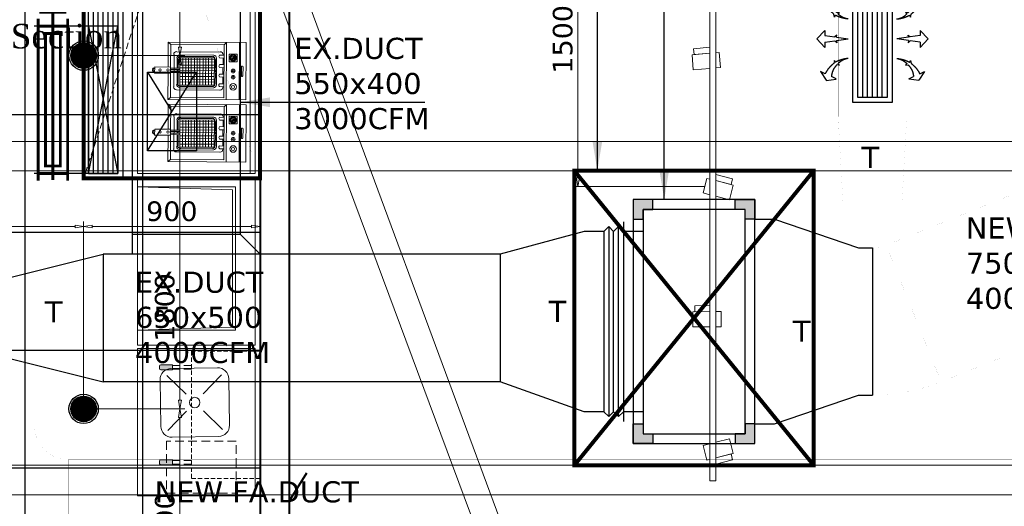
# Model space of a CAD drawing. Header units: millimetres. Extents: x 504675 to 860349, y -23215 to 63575.
# Tile 15 of 177: x 576441 to 581462, y 36227 to 38705. Entities that reach past the tile are written whole.
import ezdxf

# ---------------------------------------------------------------- set-up
doc = ezdxf.new("R2010")
doc.units = ezdxf.units.MM
doc.header["$LTSCALE"] = 10
doc.header["$PDMODE"] = 35
doc.header["$PDSIZE"] = -1000
doc.linetypes.add('HIDDEN', pattern=[9.525, 6.35, -3.175])
doc.linetypes.add('LEVEL-F-OVERALL LAYOUT$0$HIDDEN', pattern=[0.375, 0.25, -0.125])
doc.layers.get('0').update_dxf_attribs({"linetype": 'CONTINUOUS'})
doc.layers.get('Defpoints').update_dxf_attribs({"color": 253, "linetype": 'CONTINUOUS'})
doc.layers.add('A CEILING', color=7, linetype='CONTINUOUS', lineweight=0, true_color=0x0095c7)
for name, color, linetype, lineweight in [('AC-VCD', 5, 'CONTINUOUS', 50), ('ARCH', 8, 'CONTINUOUS', 0), ('Ceiling', 35, 'CONTINUOUS', 5), ('CKD Dimensions', 8, 'CONTINUOUS', 0), ('DIM', 8, 'CONTINUOUS', 15), ('EQUIPMENT', 8, 'CONTINUOUS', 18), ('Grid Ceiling', 252, 'CONTINUOUS', 25), ('HVAC-Kitchen Fresh Air Duct', 102, 'CONTINUOUS', 30), ('MEPTEK-EAD', 30, 'CONTINUOUS', 30), ('MEPTEK-SAD', 6, 'CONTINUOUS', 30), ('MEPTEK-TEXT', 7, 'CONTINUOUS', 30), ('MEPTEK-UNITS', 1, 'CONTINUOUS', 30), ('MEPTEL LINEAR GRILL', 5, 'CONTINUOUS', 30), ('WALL', 8, 'CONTINUOUS', 40)]:
    doc.layers.add(name, color=color, linetype=linetype, lineweight=lineweight)
for name, color, linetype in [('Equipment Name', 7, 'CONTINUOUS'), ('LEVEL-F-OVERALL LAYOUT$0$DASH1L', 8, 'LEVEL-F-OVERALL LAYOUT$0$HIDDEN'), ('PDF2_Equipment', 8, 'CONTINUOUS'), ('Wall-New', 8, 'CONTINUOUS')]:
    doc.layers.add(name, color=color, linetype=linetype)
doc.styles.add('AR', font='arial.ttf')
doc.styles.get("Standard").update_dxf_attribs({"font": 'verdana.ttf'})
doc.styles.add('style12', font='BOOKOSI.TTF')
doc.dimstyles.new('ARA-100', dxfattribs={"dimtxt": 100, "dimasz": 2.5, "dimexe": 25, "dimexo": 25, "dimtad": 0, "dimdec": 0, "dimrnd": 5, "dimtxsty": 'AR', "dimblk": 'ARCHTICK', "dimcen": 2.5, "dimclrd": 256, "dimclre": 256, "dimclrt": 256, "dimadec": 0, "dimazin": 0, "dimtfac": 1, "dimtdec": 0, "dimtix": 1, "dimtmove": 1, "dimatfit": 3, "dimfxl": 1, "dimlwd": -1, "dimlwe": -1, "dimarcsym": 1})
doc.dimstyles.new('LBF 50', dxfattribs={"dimscale": 25, "dimtxt": 1.75, "dimasz": 1.75, "dimexe": 1, "dimexo": 1, "dimgap": 1, "dimtad": 1, "dimdec": 0, "dimrnd": 5, "dimzin": 12, "dimdsep": 46, "dimtxsty": 'Standard', "dimblk": 'CLOSEDBLANK', "dimcen": 0, "dimclrd": 256, "dimclre": 256, "dimclrt": 256, "dimadec": 0, "dimazin": 3, "dimtfac": 1, "dimtdec": 0, "dimtofl": 0, "dimtmove": 0, "dimatfit": 3, "dimldrblk": 'CLOSEDBLANK', "dimfxl": 0.18, "dimtolj": 1, "dimtzin": 0, "dimlwd": -1, "dimlwe": -1, "dimarcsym": 0})

# ---------------------------------------------------------------- blocks, each defined once
blk = doc.blocks.new('A$C78343612')
at = {"layer": 'EQUIPMENT', "ltscale": 0.2}
for points in [[(88.4, -593.6, -0.414214), (80.9, -586.1), (80.9, -516.4), (109.3, -516.4), (109.3, -586.1, -0.414214), (101.8, -593.6)], [(661.6, -593.6, 0.414214), (669.1, -586.1), (669.1, -516.4), (640.7, -516.4), (640.7, -586.1, 0.414214), (648.2, -593.6)]]:
    blk.add_hatch(color=5, dxfattribs=at).paths.add_polyline_path(points)
at = {"layer": 'EQUIPMENT', "linetype": 'HIDDEN', "ltscale": 0.4}
blk.add_lwpolyline([(0, -405), (750, -405), (750, 0), (0, 0)], close=True, dxfattribs=at)
at = {"layer": 'EQUIPMENT', "linetype": 'HIDDEN', "ltscale": 0.7}
for points in [[(84.6, -405), (84.6, -516.4), (105.6, -516.4), (105.6, -405)], [(665.4, -405), (665.4, -516.4), (644.4, -516.4), (644.4, -405)]]:
    blk.add_lwpolyline(points, close=True, dxfattribs=at)
at = {"layer": 'EQUIPMENT', "color": 5, "ltscale": 0.2}
for points in [[(109.3, -516.4), (109.3, -586.1, -0.414214), (101.8, -593.6), (88.4, -593.6, -0.414214), (80.9, -586.1), (80.9, -516.4)], [(640.7, -516.4), (640.7, -586.1, 0.414214), (648.2, -593.6), (661.6, -593.6, 0.414214), (669.1, -586.1), (669.1, -516.4)]]:
    blk.add_lwpolyline(points, format="xyb", close=True, dxfattribs=at)
blk = doc.blocks.new('G$C75B2A21B')
at = {"layer": 'PDF2_Equipment', "lineweight": 0}
for points in [[(158.3, 79.2), (292, 79.2), (292, 476.7), (0, 476.7), (0, 79.2), (126.6, 79.2)], [(170.6, 460.9), (121.4, 460.9)], [(292, 441.5), (0, 441.5)], [(292, 376.4), (0, 376.4), (12.3, 364.1)], [(158.3, 91.5), (281.4, 91.5), (281.4, 364.1), (12.3, 364.1), (12.3, 91.5), (126.6, 91.5)], [(65.1, 358.8), (63.3, 358.8)], [(79.2, 364.1), (79.2, 341.2)], [(112.6, 358.8), (79.2, 358.8)], [(112.6, 364.1), (112.6, 341.2)], [(128.4, 364.1), (128.4, 341.2)], [(161.8, 358.8), (128.4, 358.8)], [(175.9, 364.1), (175.9, 341.2)], [(211.1, 358.8), (175.9, 358.8)], [(225.1, 364.1), (225.1, 341.2)], [(228.7, 358.8), (225.1, 358.8)], [(49.3, 344.8), (49.3, 123.1)], [(65.1, 311.3), (65.1, 139)], [(72.1, 304.3), (72.1, 144.2)], [(216.4, 325.4), (80.9, 325.4)], [(131.9, 320.1), (86.2, 320.1)], [(86.2, 314.9), (86.2, 139)], [(100.3, 314.9), (100.3, 139)], [(116.1, 314.9), (116.1, 139)], [(130.2, 314.9), (130.2, 139)], [(131.9, 325.4), (131.9, 314.9)], [(139, 325.4), (139, 314.9)], [(147.8, 320.1), (139, 320.1)], [(144.2, 314.9), (144.2, 139)], [(147.8, 325.4), (147.8, 314.9)], [(154.8, 325.4), (154.8, 314.9)], [(211.1, 320.1), (154.8, 320.1)], [(160.1, 314.9), (160.1, 139)], [(174.1, 314.9), (174.1, 139)], [(188.2, 314.9), (188.2, 139)], [(202.3, 314.9), (202.3, 139)], [(225.1, 144.2), (225.1, 304.3)], [(232.2, 139), (232.2, 311.3)], [(242.7, 123.1), (242.7, 344.8)], [(218.1, 300.8), (79.2, 300.8)], [(218.1, 285), (79.2, 285)], [(218.1, 270.9), (79.2, 270.9)], [(218.1, 256.8), (79.2, 256.8)], [(218.1, 241), (79.2, 241)], [(218.1, 226.9), (79.2, 226.9)], [(218.1, 212.8), (79.2, 212.8)], [(218.1, 197), (79.2, 197)], [(218.1, 182.9), (79.2, 182.9)], [(218.1, 168.9), (79.2, 168.9)], [(218.1, 153), (79.2, 153)], [(63.3, 109.1), (228.7, 109.1)], [(80.9, 124.9), (131.9, 124.9)], [(86.2, 130.2), (131.9, 130.2)], [(139, 139), (139, 91.5), (131.9, 91.5), (131.9, 139)], [(139, 130.2), (147.8, 130.2)], [(139, 124.9), (147.8, 124.9)], [(154.8, 139), (154.8, 91.5), (147.8, 91.5), (147.8, 139)], [(154.8, 130.2), (211.1, 130.2)], [(154.8, 124.9), (216.4, 124.9)], [(12.3, 91.5), (0, 79.2)], [(281.4, 91.5), (292, 79.2)], [(133.7, 10.6), (133.7, 7)], [(135.4, 10.6), (135.4, 7)], [(146, 3.5), (139, 3.5)], [(146, 0), (139, 0)], [(149.5, 10.6), (149.5, 7)], [(153, 10.6), (153, 7)]]:
    blk.add_lwpolyline(points, dxfattribs=at)
for points in [[(170.3, 459, -0.816435), (170.6, 453.8), (121.4, 453.8, -0.816435), (121.7, 459)], [(65.1, 364.1), (65.1, 341.2, 0.537102), (77.8, 341.3)], [(161.8, 364.1), (161.8, 341.2, 0.537102), (174.6, 341.3)], [(211.1, 364.1), (211.1, 341.2, 0.537102), (223.8, 341.3)]]:
    blk.add_lwpolyline(points, format="xyb", dxfattribs=at)
for points in [[(98.5, 430.9), (59.8, 430.9), (59.8, 390.5), (98.5, 390.5)], [(68.6, 420.4), (72.1, 423.9), (89.7, 402.8), (86.2, 399.3)], [(79.2, 139), (218.1, 139), (218.1, 314.9), (79.2, 314.9)], [(158.3, 91.5), (126.6, 91.5), (126.6, 10.6), (158.3, 10.6)]]:
    blk.add_lwpolyline(points, close=True, dxfattribs=at)
for centre, radius in [((78.3, 410.7), 16.7), ((78.3, 410.7), 13.2), ((145.1, 410.7), 9.67), ((145.1, 410.7), 4.4), ((176.8, 410.7), 9.67), ((176.8, 410.7), 4.4), ((226, 410.7), 16.7), ((226, 410.7), 7.92), ((141.6, 78.3), 6.16), ((141.6, 37.8), 6.16)]:
    blk.add_circle(centre, radius, dxfattribs=at)
for centre, radius, start, end in [((78.3, 410.7), 7.92, 144.9647, 297.4878), ((78.3, 410.7), 7.92, 327.5299, 114.9226), ((62.4, 343.9), 15, 90, 180), ((227.8, 343.9), 15, 0, 90), ((80, 310.5), 15, 90, 180), ((85.3, 303.4), 15, 90, 180), ((120.5, 345.6), 7.92, 213.5193, 326.4807), ((210.2, 303.4), 15, 0, 90), ((215.5, 310.5), 15, 0, 90), ((62.4, 122.2), 15, 180, 270), ((80, 138.1), 15, 180, 270), ((85.3, 143.4), 15, 180, 270), ((210.2, 143.4), 15, 270, 360), ((215.5, 138.1), 15, 270, 360), ((227.8, 122.2), 15, 270, 360), ((138.1, 6.2), 6.16, 179.9999, 270.0001), ((138.1, 6.2), 2.64, 179.9999, 270.0001), ((145.1, 6.2), 6.16, 269.9999, 0.0001), ((145.1, 6.2), 2.64, 269.9999, 0.0001)]:
    blk.add_arc(centre, radius, start, end, dxfattribs=at)
blk = doc.blocks.new('ARCH')
at = {"layer": 'LEVEL-F-OVERALL LAYOUT$0$DASH1L'}
h = blk.add_hatch(dxfattribs=at)
h.set_pattern_fill('ANGLE', color=8, scale=10, angle=352.0664)
h.set_pattern_definition([(352.0664444, (-404119.055, 373340.98), (9.6410197, 69.1814516), [50.8, -19.05]), (82.0664444, (-404119.055, 373340.98), (-69.1814516, 9.6410197), [50.8, -19.05])])
edge = h.paths.add_edge_path(flags=16)
edge.add_line((572074.7, 35847.1), (602196.9, 29528.2))
edge.add_line((602196.9, 29528.2), (599472.6, 39352))
edge.add_arc((597545.4, 38817.5), 2000, 15.4994, 89.9984)
edge.add_line((597545.4, 40817.5), (573256.1, 40817.5))
edge.add_arc((576210.3, 22394.2), 18658.7, 99.10996, 106.69033)
edge.add_line((570851.6, 40266.8), (572074.7, 35847.1))
h.paths.add_polyline_path([(583373.8, 40816), (583374.1, 40875), (586424.1, 40859.1), (586423.9, 40816)], flags=16)
h.paths.add_polyline_path([(600840.9, 34605.1), (600792.8, 34591.5), (599498, 39260.6), (599546.1, 39274.3)])
h.paths.add_polyline_path([(587210.4, 32671.8), (587195, 32598.4), (582693, 33542.8), (582708.4, 33616.2)])
edge = h.paths.add_edge_path()
edge.add_line((572071.7, 35387.9), (601863.3, 29138.4))
edge.add_arc((601986.5, 29725.6), 600, 258.1526, 375.4994)
edge.add_line((602564.7, 29886), (599906.3, 39472.3))
edge.add_arc((597545.4, 38817.5), 2450, 15.4994, 89.9984)
edge.add_line((597545.4, 41267.5), (573220.5, 41267.5))
edge.add_arc((576210.3, 22394.2), 19108.7, 99.00183, 106.23582)
edge.add_arc((571035.5, 40164.8), 600, 106.2358, 195.469)
edge.add_line((570457.2, 40004.7), (571616.6, 35815.1))
edge.add_arc((572194.9, 35975.1), 600, 195.469, 258.1526)
h.paths.add_polyline_path([(587210.4, 32671.8), (587195.4, 32600.5), (587195.4, 32600.5)])
at = {"color": 8, "linetype": 'HIDDEN', "ltscale": 0.5}
blk.add_line((577667.1, 40622.7), (576767.1, 37897.6), dxfattribs=at)
at = {"color": 8, "linetype": 'HIDDEN', "ltscale": 0.5, "const_width": 0.1, "flags": 128}
blk.add_lwpolyline([(577667.1, 40622.7), (576767.1, 40622.7), (576767.1, 37897.6), (577667.1, 37897.6)], close=True, dxfattribs=at)
at = {"color": 8, "linetype": 'HIDDEN', "ltscale": 0.5, "const_width": 0.1, "elevation": 0, "flags": 128}
blk.add_lwpolyline([(577667.1, 37897.6), (576767.1, 40622.7)], dxfattribs=at)
at = {"layer": 'EQUIPMENT'}
for p, q in [((577289.4, 36798.1), (577192, 36892.4)), ((577376.7, 36799.5), (577471, 36897)), ((577290.9, 36710.8), (577196.6, 36613.4)), ((577378.1, 36712.3), (577475.6, 36617.9))]:
    blk.add_line(p, q, dxfattribs=at)
at = {"layer": 'EQUIPMENT', "ltscale": 0.25}
blk.add_lwpolyline([(577642, 39147.6), (577642, 37922.6), (577042, 37922.6), (577042, 39147.6), (577642, 39147.6), (577617, 39147.6), (577617, 37922.6)], dxfattribs=at)
at = {"layer": 'EQUIPMENT'}
for points in [[(577642, 37047.6), (577642, 37897.6), (577042, 37897.6), (577042, 37047.6)], [(577542, 37124.6), (577042, 37124.6), (577042, 37854.6), (577542, 37854.6)], [(577527, 37139.6), (577042, 37124.6), (577042, 37854.6), (577527, 37839.6)], [(577642.1, 37030.1), (577642, 36280.1), (577042, 36280.1), (577042.1, 37030.1)]]:
    blk.add_lwpolyline(points, close=True, dxfattribs=at)
blk.add_lwpolyline([(577455.3, 36582.1), (577218, 36578.3, -0.414214), (577160.7, 36633.6), (577156.9, 36871, -0.414214), (577212.3, 36928.2), (577449.6, 36932.1, -0.414214), (577506.8, 36876.7), (577510.7, 36639.4, -0.414214)], format="xyb", close=True, dxfattribs=at)
at = {"layer": 'EQUIPMENT', "linetype": 'HIDDEN', "ltscale": 0.7, "elevation": 0.5}
blk.add_lwpolyline([(577545.3, 36293.3), (577545.3, 36558.3), (577190.3, 36558.3), (577190.3, 36293.3)], close=True, dxfattribs=at)
at = {"layer": 'EQUIPMENT'}
blk.add_circle((577333.8, 36755.2), 26.7, dxfattribs=at)
at = {"layer": 'WALL'}
blk.add_line((577667.1, 40622.7), (577667.1, 36018.5), dxfattribs=at)
at = {"layer": 'WALL', "ltscale": 0.25}
for p, q in [((577816.9, 36018.5), (577816.9, 40622.7)), ((577903.4, 36396.1), (577816.9, 36255.5))]:
    blk.add_line(p, q, dxfattribs=at)
at = {"layer": 'CKD Dimensions', "ltscale": 0.25, "xscale": 1.000369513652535, "yscale": 1.000369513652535, "zscale": 1.000369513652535, "rotation": 269.6563928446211}
for p in [(577119.7, 38591.7, 7836.2), (577119.7, 38275.4, 7836.2)]:
    blk.add_blockref('G$C75B2A21B', p, dxfattribs=at)
at = {"layer": 'EQUIPMENT', "xscale": 0.8641975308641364, "yscale": 0.8641975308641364, "zscale": 0.8641975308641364, "rotation": 270.0000000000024}
blk.add_blockref('A$C78343612', (577667.1, 37016.7), dxfattribs=at)
at = {"layer": 'Wall-New', "insert": (576065.4, 38684.3, 34), "char_height": 125, "width": 946.82, "attachment_point": 1, "style": 'style12'}
blk.add_mtext('Hot Section', dxfattribs=at)
blk = doc.blocks.new('A$C21e53253')
at = {"layer": 'A CEILING'}
blk.add_lwpolyline([(-10103.2, 107.7), (-10103.2, -2892.3), (-10133.2, -2892.3), (-10133.2, 107.7)], close=True, dxfattribs=at)
for points in [[(-10133.2, -713.7), (-10214.3, -720.6), (-10216.8, -690.1), (-10133.2, -683)], [(-10133.2, -713.7), (-10224.9, -721.4), (-10218.5, -798), (-10133.2, -790.9)], [(-10103.2, -788.3), (-10080.2, -786.4), (-10086.6, -709.8), (-10103.2, -711.2)], [(-10133.2, -1434.2), (-10168.2, -1425.3), (-10149.3, -1350.8), (-10133.2, -1354.9)], [(-10103.2, -1362.5), (-10025.2, -1382.3), (-10017.6, -1352.7), (-10103.2, -1331)], [(-10103.2, -1362.5), (-10014.8, -1384.9), (-10033.7, -1459.4), (-10103.2, -1441.8)], [(-10133.2, -2029.8), (-10210.1, -2030.1), (-10210.2, -1999.5), (-10133.2, -1999.2)], [(-10133.2, -2029.8), (-10220.8, -2030.1), (-10220.5, -2107), (-10133.2, -2106.7)], [(-10103.2, -2106.6), (-10076.6, -2106.5), (-10076.9, -2029.6), (-10103.2, -2029.7)], [(-10133.2, -2702.9), (-10168.2, -2711.8), (-10149.3, -2786.3), (-10133.2, -2782.2)], [(-10103.2, -2774.6), (-10014.8, -2752.1), (-10033.7, -2677.6), (-10103.2, -2695.3)], [(-10103.2, -2774.6), (-10025.2, -2754.8), (-10017.6, -2784.4), (-10103.2, -2806.1)]]:
    blk.add_lwpolyline(points, dxfattribs=at)
blk = doc.blocks.new('_ClosedBlank')
at = {"color": 0, "linetype": 'ByBlock', "lineweight": -2}
for p, q in [((-1, 0.17), (0, 0)), ((-1, 0.17), (-1, -0.17)), ((0, 0), (-1, -0.17))]:
    blk.add_line(p, q, dxfattribs=at)
blk = doc.blocks.new('*D83')
at = {"layer": 'Defpoints', "color": 0, "ltscale": 0.25, "transparency": 16777216}
for p in [(579287.8, 39355.7), (579961.4, 39355.7), (579961.4, 37855.7)]:
    blk.add_point(p, dxfattribs=at)
at = {"layer": 'DIM', "ltscale": 0.25}
for p, q in [((579936.4, 39355.7), (579262.8, 39355.7)), ((579287.8, 37899.4), (579287.8, 39311.9)), ((579936.4, 37855.7), (579262.8, 37855.7))]:
    blk.add_line(p, q, dxfattribs=at)
at = {"layer": 'DIM', "ltscale": 0.25, "xscale": 43.75, "yscale": 43.75, "zscale": 43.75}
for p, rotation in [((579287.8, 39355.7), 90), ((579287.8, 37855.7), 270)]:
    blk.add_blockref('_ClosedBlank', p, dxfattribs=dict(at, rotation=rotation))
at = {"layer": 'DIM', "ltscale": 0.25, "insert": (579210.8, 38605.7), "char_height": 100, "attachment_point": 5, "rotation": 90}
blk.add_mtext('\\A1;1500', dxfattribs=at)
blk = doc.blocks.new('reger')
at = {"ltscale": 0.25}
h = blk.add_hatch(dxfattribs=at)
h.set_pattern_fill('ANSI31', color=2)
h.paths.add_polyline_path([(159163.3, 118182, 1), (159293.3, 118182, 1)])
at = {"layer": 'Grid Ceiling', "color": 254, "ltscale": 0.25}
for radius in [75, 65]:
    blk.add_circle((159228.3, 118182), radius, dxfattribs=at)
blk = doc.blocks.new('*D89')
at = {"layer": 'Defpoints', "color": 0, "ltscale": 0.25, "transparency": 16777216}
for p in [(576767.1, 36722.7), (577258.5, 36722.7), (576767.1, 35522.7)]:
    blk.add_point(p, dxfattribs=at)
at = {"layer": 'DIM', "ltscale": 0.25}
for p, q in [((576792.1, 36722.7), (577283.5, 36722.7)), ((577258.5, 35566.4), (577258.5, 36678.9)), ((576792.1, 35522.7), (577283.5, 35522.7))]:
    blk.add_line(p, q, dxfattribs=at)
at = {"layer": 'DIM', "ltscale": 0.25, "xscale": 43.75, "yscale": 43.75, "zscale": 43.75}
for p, rotation in [((577258.5, 36722.7), 90), ((577258.5, 35522.7), 270)]:
    blk.add_blockref('_ClosedBlank', p, dxfattribs=dict(at, rotation=rotation))
at = {"layer": 'DIM', "ltscale": 0.25, "insert": (577181.5, 36122.7), "char_height": 100, "attachment_point": 5, "rotation": 90}
blk.add_mtext('\\A1;1200', dxfattribs=at)
blk = doc.blocks.new('*D90')
at = {"layer": 'Defpoints', "color": 0, "ltscale": 0.25, "transparency": 16777216}
for p in [(576767.1, 38522.6), (577258.5, 38522.6), (576767.1, 36722.7)]:
    blk.add_point(p, dxfattribs=at)
at = {"layer": 'DIM', "ltscale": 0.25}
for p, q in [((576792.1, 38522.6), (577283.5, 38522.6)), ((577258.5, 36766.4), (577258.5, 38478.9)), ((576792.1, 36722.7), (577283.5, 36722.7))]:
    blk.add_line(p, q, dxfattribs=at)
at = {"layer": 'DIM', "ltscale": 0.25, "xscale": 43.75, "yscale": 43.75, "zscale": 43.75}
for p, rotation in [((577258.5, 38522.6), 90), ((577258.5, 36722.7), 270)]:
    blk.add_blockref('_ClosedBlank', p, dxfattribs=dict(at, rotation=rotation))
at = {"layer": 'DIM', "ltscale": 0.25, "insert": (577181.3, 37239.9), "char_height": 100, "attachment_point": 5, "rotation": 90}
blk.add_mtext('\\A1;1800', dxfattribs=at)
blk = doc.blocks.new('*D91')
at = {"layer": 'Defpoints', "color": 0, "ltscale": 0.25, "transparency": 16777216}
for p in [(576767.1, 40322.7), (577258.5, 40322.7), (576767.1, 38522.6)]:
    blk.add_point(p, dxfattribs=at)
at = {"layer": 'DIM', "ltscale": 0.25}
for p, q in [((576792.1, 40322.7), (577283.5, 40322.7)), ((577258.5, 38566.4), (577258.5, 40278.9)), ((576792.1, 38522.6), (577283.5, 38522.6))]:
    blk.add_line(p, q, dxfattribs=at)
at = {"layer": 'DIM', "ltscale": 0.25, "xscale": 43.75, "yscale": 43.75, "zscale": 43.75}
for p, rotation in [((577258.5, 40322.7), 90), ((577258.5, 38522.6), 270)]:
    blk.add_blockref('_ClosedBlank', p, dxfattribs=dict(at, rotation=rotation))
at = {"layer": 'DIM', "ltscale": 0.25, "insert": (577181.3, 39422.6), "char_height": 100, "attachment_point": 5, "rotation": 90}
blk.add_mtext('\\A1;1800', dxfattribs=at)
blk = doc.blocks.new('*D100')
at = {"layer": 'Defpoints', "color": 0, "ltscale": 0.25, "transparency": 16777216}
for p in [(576767.1, 37651.9), (574967.1, 36722.6), (576767.1, 36722.7)]:
    blk.add_point(p, dxfattribs=at)
at = {"layer": 'DIM', "ltscale": 0.25}
for p, q in [((574967.1, 36747.6), (574967.1, 37676.9)), ((576767.1, 36747.7), (576767.1, 37676.9)), ((575010.8, 37651.9), (576723.4, 37651.9))]:
    blk.add_line(p, q, dxfattribs=at)
at = {"layer": 'DIM', "ltscale": 0.25, "xscale": 43.75, "yscale": 43.75, "zscale": 43.75, "rotation": 180}
blk.add_blockref('_ClosedBlank', (574967.1, 37651.9), dxfattribs=at)
at = {"layer": 'DIM', "ltscale": 0.25, "xscale": 43.75, "yscale": 43.75, "zscale": 43.75}
blk.add_blockref('_ClosedBlank', (576767.1, 37651.9), dxfattribs=at)
at = {"layer": 'DIM', "ltscale": 0.25, "insert": (575867.1, 37729.1), "char_height": 100, "attachment_point": 5}
blk.add_mtext('\\A1;1800', dxfattribs=at)
blk = doc.blocks.new('*D101')
at = {"layer": 'Defpoints', "color": 0, "ltscale": 0.25, "transparency": 16777216}
for p in [(577667.1, 37651.9), (576767.1, 36722.7), (577667.1, 36722.7)]:
    blk.add_point(p, dxfattribs=at)
at = {"layer": 'DIM', "ltscale": 0.25}
for p, q in [((576767.1, 36747.7), (576767.1, 37676.9)), ((577667.1, 36747.7), (577667.1, 37676.9)), ((576810.9, 37651.9), (577623.3, 37651.9))]:
    blk.add_line(p, q, dxfattribs=at)
at = {"layer": 'DIM', "ltscale": 0.25, "xscale": 43.75, "yscale": 43.75, "zscale": 43.75, "rotation": 180}
blk.add_blockref('_ClosedBlank', (576767.1, 37651.9), dxfattribs=at)
at = {"layer": 'DIM', "ltscale": 0.25, "xscale": 43.75, "yscale": 43.75, "zscale": 43.75}
blk.add_blockref('_ClosedBlank', (577667.1, 37651.9), dxfattribs=at)
at = {"layer": 'DIM', "ltscale": 0.25, "insert": (577217.1, 37728.9), "char_height": 100, "attachment_point": 5}
blk.add_mtext('\\A1;900', dxfattribs=at)
blk = doc.blocks.new('dry scrubber')
h = blk.add_hatch(color=5)
h.dxf.hatch_style = 1
h.paths.add_polyline_path([(579552, 45399.7), (579552, 45349.7), (579502, 45349.7), (579502, 45449.7), (579602, 45449.7), (579602, 45399.7)])
h = blk.add_hatch(color=5)
h.dxf.hatch_style = 1
h.paths.add_polyline_path([(580695, 45399.7), (580695, 45349.7), (580745, 45349.7), (580745, 45449.7), (580645, 45449.7), (580645, 45399.7)])
h = blk.add_hatch(color=5)
h.dxf.hatch_style = 1
h.paths.add_polyline_path([(579552, 44879.7), (579552, 44929.7), (579502, 44929.7), (579502, 44829.7), (579602, 44829.7), (579602, 44879.7)])
h = blk.add_hatch(color=5)
h.dxf.hatch_style = 1
h.paths.add_polyline_path([(580695, 44879.7), (580695, 44929.7), (580745, 44929.7), (580745, 44829.7), (580645, 44829.7), (580645, 44879.7)])
at = {"color": 8}
for p, q in [((580582.5, 45599.7), (579664.5, 45599.7)), ((580607.5, 45574.7), (579639.5, 45574.7)), ((579664.5, 45549.7), (580582.5, 45549.7)), ((579639.5, 45524.7), (580607.5, 45524.7))]:
    blk.add_line(p, q, dxfattribs=at)
at = {"color": 5}
for p, q in [((580632, 45499.7), (579614.5, 45499.7)), ((579664.5, 45399.7), (579664.5, 45499.7)), ((580582.5, 45399.7), (580582.5, 45499.7))]:
    blk.add_line(p, q, dxfattribs=at)
at = {"color": 8}
for points in [[(579664.5, 45499.7), (579639.5, 45524.7), (579664.5, 45549.7), (579639.5, 45574.7), (579664.5, 45599.7)], [(580582.5, 45499.7), (580607.5, 45524.7), (580582.5, 45549.7), (580607.5, 45574.7), (580582.5, 45599.7)]]:
    blk.add_lwpolyline(points, dxfattribs=at)
at = {"color": 5, "ltscale": 0.25}
for points in [[(579502, 44829.7), (580745, 44829.7), (580745, 45449.7), (579502, 45449.7)], [(579552, 44879.7), (580695, 44879.7), (580695, 45399.7), (579552, 45399.7)]]:
    blk.add_lwpolyline(points, close=True, dxfattribs=at)
at = {"color": 5}
for points in [[(579552, 45399.7), (579552, 45349.7), (579502, 45349.7), (579502, 45449.7), (579602, 45449.7), (579602, 45399.7)], [(580695, 45399.7), (580695, 45349.7), (580745, 45349.7), (580745, 45449.7), (580645, 45449.7), (580645, 45399.7)], [(579552, 44879.7), (579552, 44929.7), (579502, 44929.7), (579502, 44829.7), (579602, 44829.7), (579602, 44879.7)], [(580695, 44879.7), (580695, 44929.7), (580745, 44929.7), (580745, 44829.7), (580645, 44829.7), (580645, 44879.7)]]:
    blk.add_lwpolyline(points, close=True, dxfattribs=at)
blk = doc.blocks.new('_ArchTick')
at = {"color": 0, "linetype": 'ByBlock', "const_width": 0.15}
blk.add_lwpolyline([(-0.5, -0.5), (0.5, 0.5)], dxfattribs=at)
blk = doc.blocks.new('*U167')
at = {"color": 8}
for p, q in [((25, 150), (625, 150)), ((25, 125), (625, 125)), ((25, 100), (625, 100)), ((25, 75), (625, 75)), ((25, 50), (625, 50))]:
    blk.add_line(p, q, dxfattribs=at)
blk.add_lwpolyline([(0, 0), (0, 200), (650, 200), (650, 0)], close=True)
at = {"color": 1}
blk.add_lwpolyline([(25, 25), (25, 175), (625, 175), (625, 25)], close=True, dxfattribs=at)
blk = doc.blocks.new('A$C479C3BDC')
for p, q in [((-140.6, 166.9), (-112.9, 210.6)), ((-112.9, 211.8), (-62.1, 205)), ((-62.1, 203.8), (-85.4, 193)), ((-117.2, 178.3), (-140.6, 166.9)), ((-69.9, 110.5), (-73.5, 125.8)), ((-65.9, 119.5), (-69.9, 110.5)), ((-43.9, 134.1), (-57.7, 132.9)), ((-52.1, 127), (-43.9, 134.1)), ((-119.4, 43.8), (-159.8, 0.6)), ((-159.8, 0.6), (-119.4, -42.6)), ((-119.4, 18.1), (-119.4, 43.8)), ((-119.4, 18.1), (-67.8, 10)), ((-57.6, 20.1), (-67.7, 10.5)), ((-59.7, 9.4), (-57.6, 20.1)), ((-59.7, 9.4), (0, 0)), ((-59.7, -8.2), (0, 0)), ((-119.4, -16.9), (-67.8, -10)), ((-119.4, -42.6), (-119.4, -16.9)), ((-57.6, -18.9), (-67.7, -9.4)), ((-59.7, -8.2), (-57.6, -18.9)), ((-69.9, -110.5), (-73.5, -125.8)), ((-65.9, -119.5), (-69.9, -110.5)), ((-43.9, -134.1), (-57.7, -132.9)), ((-52.1, -127), (-43.9, -134.1)), ((-140.6, -166.9), (-112.9, -210.6)), ((-117.2, -178.3), (-140.6, -166.9)), ((-62.1, -203.8), (-85.4, -193)), ((-112.9, -210.6), (-62.1, -203.8))]:
    blk.add_line(p, q)
for points, weights in [([(-73.5, 125.8), (-92.1, 139.6), (-107, 157.5), (-117.2, 178.3)], [1, 0.981468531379, 0.981468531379, 1]), ([(-57.7, 132.9), (-74.4, 148.9), (-84.1, 169.9), (-85.4, 193)], [1, 0.953547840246, 0.953547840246, 1]), ([(-0.1, 100.3), (-23.1, 102.5), (-45.3, 109), (-65.9, 119.5)], [1, 0.988355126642, 0.988355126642, 1]), ([(-0.1, 100.3), (-20.1, 103.1), (-38.1, 112.4), (-52.1, 127)], [1, 0.963520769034, 0.963520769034, 1]), ([(-0.1, -100.3), (-23.1, -102.5), (-45.3, -109), (-65.9, -119.5)], [1, 0.988355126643, 0.988355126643, 1]), ([(-0.1, -100.3), (-20.1, -103.1), (-38.1, -112.4), (-52.1, -127)], [1, 0.963520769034, 0.963520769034, 1]), ([(-73.5, -125.8), (-92.1, -139.6), (-107, -157.5), (-117.2, -178.3)], [1, 0.981468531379, 0.981468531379, 1]), ([(-57.7, -132.9), (-74.4, -148.9), (-84.1, -169.9), (-85.4, -193)], [1, 0.953547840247, 0.953547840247, 1])]:
    blk.add_rational_spline(points, weights, degree=3)
blk = doc.blocks.new('*U181')
at = {"color": 8}
for p, q in [((25, 150), (2700, 150)), ((25, 125), (2700, 125)), ((25, 100), (2700, 100)), ((25, 75), (2700, 75)), ((25, 50), (2700, 50))]:
    blk.add_line(p, q, dxfattribs=at)
blk.add_lwpolyline([(0, 0), (0, 200), (2725, 200), (2725, 0)], close=True)
at = {"color": 1}
blk.add_lwpolyline([(25, 25), (25, 175), (2700, 175), (2700, 25)], close=True, dxfattribs=at)
blk = doc.blocks.new('*U180')
at = {"const_width": 10}
for points in [[(-25, 50), (525, 50)], [(-22.1, 0), (547.2, 0), (547.2, 41)], [(-25, -50), (525, -50)]]:
    blk.add_lwpolyline(points, dxfattribs=at)
for points in [[(0, 50), (500, 50), (500, -50), (0, -50)], [(547.2, 41), (712.7, 41), (712.7, -41), (547.2, -41)]]:
    blk.add_lwpolyline(points, close=True, dxfattribs=at)
at = {"color": 1, "const_width": 10}
blk.add_lwpolyline([(25, 25), (475, 25), (475, -25), (25, -25)], close=True, dxfattribs=at)
at = {"insert": (563.8, 23.1), "char_height": 50, "attachment_point": 1}
blk.add_mtext_dynamic_manual_height_columns('VCD', width=59.679, gutter_width=10, heights=[0], dxfattribs=at)

msp = doc.modelspace()

# ---------------------------------------------------------------- linework, layer by layer
at = {"layer": 'Ceiling', "color": 1, "ltscale": 0.25}
for p, q in [((577085.8, 40623.2), (579368.4, 34507.1)), ((577235.8, 40622.1), (579515.5, 34476.3)), ((571503, 38085.8), (599823.8, 38085.8)), ((571544.5, 37935.8), (599865.4, 37935.8)), ((571959.5, 36435.8), (600281.3, 36435.8)), ((572001, 36285.8), (600322.9, 36285.8))]:
    msp.add_line(p, q, dxfattribs=at)
at = {"layer": 'Equipment Name', "color": 8, "ltscale": 0.25}
for p, q in [((576467.1, 40622.7), (576467.1, 35135.6)), ((577067.1, 40622.7), (577067.1, 35005.1)), ((571620.8, 38222.6), (577667.1, 38222.7)), ((571786.8, 37622.6), (577667.1, 37622.7)), ((571952.8, 37022.6), (577667.1, 37022.7)), ((572118.8, 36422.6), (577667.1, 36422.7))]:
    msp.add_line(p, q, dxfattribs=at)
at = {"layer": 'HVAC-Kitchen Fresh Air Duct', "ltscale": 0.005}
for p, q in [((576792.1, 38672.6), (576515, 38672.6)), ((576792.1, 38672.6), (576942.1, 37922.6)), ((576792.1, 37922.6), (576942.1, 38672.6)), ((576792.1, 37922.6), (576515, 37922.6))]:
    msp.add_line(p, q, dxfattribs=at)
at = {"layer": 'HVAC-Kitchen Fresh Air Duct', "ltscale": 0.25, "const_width": 0.1, "flags": 128}
for points in [[(575815, 40625.9), (575815, 36640, 0.414214), (576690, 35765), (586887.7, 35765)], [(576515, 40622.6), (576515, 36640, 0.414214), (576690, 36465), (586887.7, 36465)]]:
    msp.add_lwpolyline(points, format="xyb", dxfattribs=at)
at = {"layer": 'HVAC-Kitchen Fresh Air Duct', "ltscale": 0.005}
msp.add_lwpolyline([(576792.1, 38672.6), (576792.1, 37922.6), (576942.1, 37922.6), (576942.1, 38672.6)], close=True, dxfattribs=at)
at = {"layer": 'HVAC-Kitchen Fresh Air Duct', "ltscale": 0.25, "const_width": 0.1, "flags": 128}
for points in [[(576515, 36640), (575815, 36640)], [(576690, 36465), (576690, 35765)]]:
    msp.add_lwpolyline(points, dxfattribs=at)
at = {"layer": 'MEPTEK-EAD'}
for p, q in [((577092, 38038.2, 0), (577342, 38438.2, 0)), ((577092, 38438.2, 0), (577217, 38238.2, 0))]:
    msp.add_line(p, q, dxfattribs=at)
at = {"layer": 'MEPTEK-EAD', "color": 1, "linetype": 'ByBlock', "ltscale": 0.5, "const_width": 20, "flags": 128}
msp.add_lwpolyline([(577667.1, 40622.7), (576767.1, 40622.7), (576767.1, 37897.6), (577667.1, 37897.6)], close=True, dxfattribs=at)
at = {"layer": 'MEPTEK-EAD'}
for points in [[(577017.1, 37510.8), (577017.1, 40597.7)], [(577567, 37610.8), (577567, 40597.7)], [(580190, 37689), (580290, 37689), (580718, 37542.5), (580790, 37542.5)], [(577667, 37510.8), (577567, 37610.8), (577017.1, 37610.8)], [(579420, 37626.5), (579320, 37626.5), (578892, 37510.8), (578820, 37510.8)], [(576267, 37360.8), (576867, 37510.8)], [(578889, 37510.8), (576867, 37510.8)], [(576867, 37510.8), (576867, 36860.8)], [(578892, 37510.8), (578892, 36860.8)], [(580790, 37542.5), (580790, 36792.5)], [(576267, 37010.8), (576867, 36860.8)], [(578891.6, 36860.8), (576867, 36860.8)], [(579420, 36708.5), (579320, 36708.5), (578892, 36860.8), (578820, 36860.8)], [(580190, 36646), (580290, 36646), (580718, 36792.5), (580790, 36792.5)]]:
    msp.add_lwpolyline(points, dxfattribs=at)
at = {"layer": 'MEPTEK-EAD', "elevation": 0}
msp.add_lwpolyline([(577092, 38038.2), (577092, 38438.2), (577342, 38438.2), (577342, 38038.2)], close=True, dxfattribs=at)
at = {"layer": 'MEPTEK-EAD'}
for points in [[(580790, 37542.5, 0, 0.1, 0.095991), (580860, 37556.1, 0.1, 0.1, 0), (582352.8, 38157.2, 0.1, 0, -0.095991), (582703, 38225, 0, 0, 0), (584987.7, 38225, 0, 0, 0)], [(580790, 36792.5, 0, 0.1, 0.095991), (581140.2, 36860.4, 0.1, 0.1, 0), (582633, 37461.5, 0.1, 0, -0.095991), (582703, 37475, 0, 0, 0), (584987.7, 37475, 0, 0, 0)]]:
    msp.add_lwpolyline(points, format="xyseb", dxfattribs=at)
at = {"layer": 'MEPTEK-EAD', "ltscale": 0.25, "const_width": 0.1, "flags": 128}
for points in [[(580190, 37689), (580190, 36646)], [(579420, 37626.5), (579420, 36708.5)]]:
    msp.add_lwpolyline(points, dxfattribs=at)
at = {"layer": 'MEPTEK-EAD', "const_width": 0.1}
msp.add_lwpolyline([(580860, 37556.1), (581140.2, 36860.4)], dxfattribs=at)
at = {"layer": 'MEPTEK-SAD', "ltscale": 0.25, "const_width": 0.1, "flags": 128}
for points in [[(581052.5, 39531, 0.414214), (580615, 39093.5), (580615, 38214)], [(581052.5, 39181, 0.414214), (580965, 39093.5), (580965, 38214)]]:
    msp.add_lwpolyline(points, format="xyb", dxfattribs=at)
for points in [[(580615, 38214), (580965, 38214)], [(580640, 37764), (580615, 38214)], [(580940, 37764), (580965, 38214)], [(580640, 34691.8), (580640, 37764)], [(580640, 37764), (580940, 37764)], [(580940, 34691.8), (580940, 37764)]]:
    msp.add_lwpolyline(points, dxfattribs=at)
at = {"layer": 'MEPTEK-UNITS', "color": 1, "const_width": 20}
msp.add_lwpolyline([(579270, 37935.8), (580490, 37935.8), (580490, 36435.8), (579270, 36435.8)], close=True, dxfattribs=at)
at = {"layer": 'MEPTEK-UNITS', "color": 1, "linetype": 'HIDDEN', "const_width": 20}
for points in [[(579270, 36435.8), (580490, 37935.8)], [(579270, 37935.8), (580490, 36435.8)]]:
    msp.add_lwpolyline(points, dxfattribs=at)
at = {"layer": 'WALL'}
for p, q in [((577816.9, 36018.5), (577816.9, 40773)), ((577667.1, 40622.7), (577667.1, 36018.5)), ((577667.1, 40622.7), (577667.1, 36018.5))]:
    msp.add_line(p, q, dxfattribs=at)

# ---------------------------------------------------------------- block references
at = {"ltscale": 0.25}
msp.add_blockref('A$C21e53253', (590094.6, 39248), dxfattribs=at)
at = {"layer": 'AC-VCD', "xscale": 1.5, "yscale": 1.5, "zscale": 1.5, "rotation": 89.99999999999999}
msp.add_blockref('*U180', (576610.7, 37922.6), dxfattribs=at)
at = {"layer": 'ARCH'}
msp.add_blockref('ARCH', (0, 0), dxfattribs=at)
at = {"layer": 'Grid Ceiling'}
for p in [(417538.8, -79659.3), (417538.8, -81459.3)]:
    msp.add_blockref('reger', p, dxfattribs=at)
at = {"layer": 'MEPTEK-SAD', "lineweight": 0, "ltscale": 50, "yscale": 1.001251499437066, "zscale": 1.001251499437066, "rotation": 180}
for p, xscale in [((580666.3, 38608.6), -1.001251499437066), ((580913.7, 38608.6), 1.001251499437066)]:
    msp.add_blockref('A$C479C3BDC', p, dxfattribs=dict(at, xscale=xscale))
at = {"layer": 'MEPTEK-UNITS', "color": 1, "rotation": 90}
msp.add_blockref('dry scrubber', (625019.7, -542956), dxfattribs=at)
at = {"layer": 'MEPTEL LINEAR GRILL', "rotation": 90}
for name, p in [('*U181', (576967.1, 37897.6)), ('*U167', (580890, 38283.6))]:
    msp.add_blockref(name, p, dxfattribs=at)

# ---------------------------------------------------------------- texts
at = {"layer": 'MEPTEK-TEXT', "attachment_point": 1}
for s, width, insert, char_height in [('EX.DUCT\\P550x400\\P3000CFM', 1029.543, (577841.1, 38613.2), 107.38), ('T', 1237.81, (580734, 38057.9), 107.4), ('NEW EX.DUCT\\P750x300\\P4000CFM', 1237.81, (581266, 37697.9), 107.381), ('EX.DUCT\\P650x500\\P4000CFM', 1029.543, (577029.1, 37422), 107.38), ('T', 1029.543, (576569, 37271.3), 107.4), ('T', 1237.81, (579138.6, 37273.5), 107.4), ('T', 1237.81, (580384, 37172.9), 107.4), ('NEW FA.DUCT\\P700x350\\P3600 CFM', 1237.81, (577129, 36354), 107.381)]:
    msp.add_mtext_dynamic_manual_height_columns(s, width=width, gutter_width=1, heights=[0], dxfattribs=dict(at, insert=insert, char_height=char_height))

# ---------------------------------------------------------------- dimensions: what is measured, and where the dimension line sits
at = {"layer": 'DIM', "color": 1, "ltscale": 0.25}
for base, p1, p2, angle, picture, middle in [((577258.5, 40322.7), (576767.1, 38522.6), (576767.1, 40322.7), 90, '*D91', (577181.3, 39422.6)), ((579287.8, 39355.7), (579961.4, 37855.7), (579961.4, 39355.7), 270, '*D83', (579210.8, 38605.7)), ((577258.5, 36722.7), (576767.1, 35522.7), (576767.1, 36722.7), 90, '*D89', (577181.5, 36122.7))]:
    dim = msp.add_linear_dim(base=base, p1=p1, p2=p2, angle=angle, dimstyle='LBF 50', override={"dimtxt": 4, "dimtad": 3}, dxfattribs=at)
    dim.commit()
    dim.dimension.update_dxf_attribs({"geometry": picture, "text_midpoint": middle})
dim = msp.add_linear_dim(base=(577258.5, 38522.6), p1=(576767.1, 36722.7), p2=(576767.1, 38522.6), angle=90, dimstyle='LBF 50', override={"dimtxt": 4, "dimtad": 3}, dxfattribs=at)
dim.commit()
dim.dimension.update_dxf_attribs({"geometry": '*D90', "text_midpoint": (577258.5, 37239.9), "dimtype": 160})
for base, p1, p2, picture, middle in [((576767.1, 37651.9), (574967.1, 36722.6), (576767.1, 36722.7), '*D100', (575867.1, 37729.1)), ((577667.1, 37651.9), (576767.1, 36722.7), (577667.1, 36722.7), '*D101', (577217.1, 37728.9))]:
    dim = msp.add_linear_dim(base=base, p1=p1, p2=p2, dimstyle='LBF 50', override={"dimtxt": 4, "dimtad": 3}, dxfattribs=at)
    dim.commit()
    dim.dimension.update_dxf_attribs({"geometry": picture, "text_midpoint": middle})

# ---------------------------------------------------------------- leaders
at = {"layer": 'MEPTEK-TEXT'}
for points in [[(579728, 37789), (579728, 40312), (581724, 40312)], [(579387, 37935.8), (579387, 38951), (577667.1, 38951)], [(577567, 38285), (578507, 38285)]]:
    msp.add_leader(points, dimstyle='ARA-100', override={"dimasz": 150, "dimfxl": 0.18, "dimtfill": 1}, dxfattribs=at)

doc.saveas('drawing.dxf')
